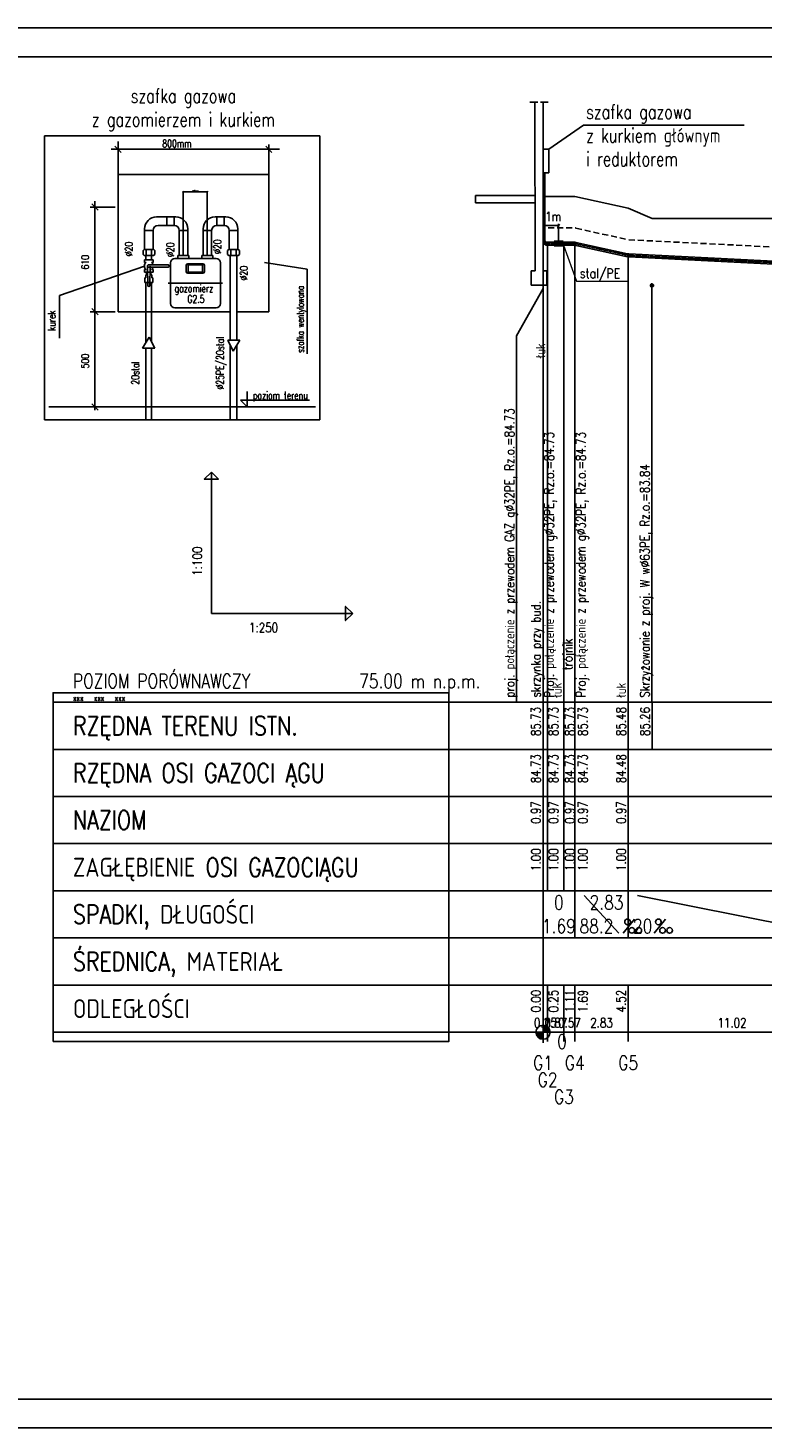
# Model space of a CAD drawing. Extents: x -2340 to 12549, y -755 to 9303.
# Tile 3 of 8: x -324 to 1234, y 6333 to 9303. Entities that reach past the tile are written whole.
import ezdxf
from ezdxf.enums import TextEntityAlignment as Align

# ---------------------------------------------------------------- set-up
doc = ezdxf.new("R2010")
doc.units = 0
doc.header["$LTSCALE"] = 0.1
doc.header["$MEASUREMENT"] = 0
for name, pattern in [('4003', [3, 2, -1]), ('CENTER', [50.8, 31.75, -6.35, 6.35, -6.35]), ('DASHED', [19.05, 12.7, -6.35]), ('DASHED2', [9.525, 6.35, -3.175])]:
    doc.linetypes.add(name, pattern=pattern)
doc.layers.get('0').update_dxf_attribs({"linetype": 'CONTINUOUS'})
doc.layers.get('Defpoints').update_dxf_attribs({"linetype": 'CONTINUOUS'})
for name, color, linetype in [('#op-kan-san', 3, 'CONTINUOUS'), ('02_OPIS', 3, 'CONTINUOUS'), ('05_ODNOSNIKI', 255, 'CONTINUOUS'), ('_TABELA', 7, 'CONTINUOUS'), ('BUDYNKI', 7, 'CONTINUOUS'), ('LICZBY', 7, 'CONTINUOUS'), ('LINIE_ODN', 7, 'CONTINUOUS'), ('LINIE_OPISOWE', 7, 'CONTINUOUS'), ('LINIE_TABELI', 7, 'CONTINUOUS'), ('ODCINKI', 2, 'CONTINUOUS'), ('Odnośniki', 255, 'CONTINUOUS'), ('OPIS_KOL', 1, 'CONTINUOUS'), ('OPIS_PZ', 7, 'CONTINUOUS'), ('OPIS_WL', 7, 'CONTINUOUS'), ('OPISRZĘDNA', 3, 'CONTINUOUS'), ('OSIE', 7, 'CENTER'), ('TER_ISTN', 8, 'CONTINUOUS'), ('TEREN', 6, 'CONTINUOUS'), ('UZBR_PODZ', 7, 'CONTINUOUS'), ('WEZLY', 2, 'CONTINUOUS'), ('WYMIARY', 7, 'CONTINUOUS')]:
    doc.layers.add(name, color=color, linetype=linetype)
doc.layers.add('gaz', color=2, linetype='CONTINUOUS', lineweight=25)
doc.styles.add('ROMANS', font='romans', dxfattribs={"width": 0.8})
doc.styles.get("Standard").update_dxf_attribs({"font": 'txt.shx'})
doc.styles.add('STYL1', font='SIMPLEX.SHX', dxfattribs={"width": 0.8})
doc.styles.add('STYL10', font='SIMPLEX.SHX', dxfattribs={"width": 0.8})
doc.styles.add('STYL13', font='SIMPLEX.SHX', dxfattribs={"width": 0.8})
doc.styles.add('STYL15', font='SIMPLEX.SHX', dxfattribs={"width": 0.8})
doc.styles.add('STYL17', font='SIMPLEX.SHX', dxfattribs={"width": 0.8})
doc.styles.add('STYL18', font='SIMPLEX.SHX', dxfattribs={"width": 0.8})
doc.styles.add('STYL2', font='SIMPLEX.SHX', dxfattribs={"width": 0.8})
doc.styles.add('STYL3', font='SIMPLEX.SHX', dxfattribs={"width": 0.8})
doc.styles.add('STYL4', font='SIMPLEX.SHX', dxfattribs={"width": 0.8})
doc.styles.add('STYL6', font='SIMPLEX.SHX', dxfattribs={"width": 0.8})
doc.styles.add('STYL7', font='SIMPLEX.SHX', dxfattribs={"width": 0.8})
doc.styles.add('STYL8', font='SIMPLEX.SHX', dxfattribs={"width": 0.8})
doc.dimstyles.new('ISO-25', dxfattribs={"dimtxt": 2.5, "dimasz": 2.5, "dimexe": 1.25, "dimexo": 0.625, "dimtad": 1, "dimdec": 4, "dimdsep": 46, "dimtxsty": 'Standard', "dimcen": 2.5, "dimadec": 0, "dimazin": 0, "dimtfac": 1, "dimtdec": 4, "dimtmove": 0, "dimatfit": 3, "dimfxl": 1, "dimtolj": 1, "dimtzin": 0, "dimarcsym": 0})

# ---------------------------------------------------------------- blocks, each defined once
blk = doc.blocks.new('_OBLIQUE')
at = {"color": 0, "linetype": 'ByBlock'}
blk.add_line((-0.5, -0.5), (0.5, 0.5), dxfattribs=at)
blk = doc.blocks.new('*D24')
at = {"layer": 'Defpoints', "color": 0}
for p in [(56.4, 8955.2), (5.3, 8819.9), (56.4, 8819.9)]:
    blk.add_point(p, dxfattribs=at)
at = {"layer": 'LINIE_TABELI', "color": 0, "lineweight": -2, "ltscale": 50}
for p, q in [((5.3, 8820.5), (5.3, 8956.4)), ((5.3, 8955.2), (56.4, 8955.2)), ((56.4, 8820.5), (56.4, 8956.4))]:
    blk.add_line(p, q, dxfattribs=at)
at = {"layer": 'LINIE_TABELI', "color": 0, "lineweight": -2, "xscale": 2.5, "yscale": 2.5, "zscale": 2.5, "rotation": 180}
blk.add_blockref('_OBLIQUE', (5.3, 8955.2), dxfattribs=at)
at = {"layer": 'LINIE_TABELI', "color": 0, "lineweight": -2, "xscale": 2.5, "yscale": 2.5, "zscale": 2.5}
blk.add_blockref('_OBLIQUE', (56.4, 8955.2), dxfattribs=at)
at = {"layer": 'LINIE_TABELI', "color": 0, "insert": (30.8, 8957.1), "char_height": 2.5, "attachment_point": 5}
blk.add_mtext('\\A1;130mm', dxfattribs=at)

msp = doc.modelspace()

# ---------------------------------------------------------------- hatches: boundary and pattern name
at = {"layer": 'TER_ISTN'}
msp.add_hatch(color=7, dxfattribs=at).paths.add_polyline_path([(792.10705, 8838.75018), (812.06438, 8838.73965), (812.0715, 8852.23403), (792.11417, 8852.24456)])

# ---------------------------------------------------------------- linework, layer by layer
at = {"layer": '#op-kan-san', "color": 7}
for p in [(781.09687, 9045.4921), (1196.1434, 9097.03837)]:
    msp.add_line(p, (854.83606, 9097.03837), dxfattribs=at)
msp.add_line((802.14045, 8883.71681), (769.09687, 8883.71681))
at = {"layer": '05_ODNOSNIKI', "color": 7}
for p, q in [((268.26372, 8791.38877), (178.02578, 8805.70452)), ((268.26372, 8611.54431), (268.26372, 8791.38877))]:
    msp.add_line(p, q, dxfattribs=at)
at = {"layer": '_TABELA', "color": 7}
msp.add_lwpolyline([(-626.11834, 9302.8498), (3573.88166, 9302.8498), (-626.11834, 9302.8498), (-626.11834, 6332.8498), (3573.88166, 6332.8498), (3573.88166, 9302.8498)], dxfattribs=at)
msp.add_lwpolyline([(3513.88166, 9241.8498), (-376.11834, 9241.8498), (-376.11834, 6393.8498), (3513.88166, 6393.8498)], close=True, dxfattribs=at)
at = {"layer": 'BUDYNKI'}
for p, q in [((741.31687, 9145.4921), (757.98687, 9145.4921)), ((751.42687, 9145.4921), (752.42687, 8787.4921)), ((757.98687, 9145.4921), (752.42687, 9145.4921)), ((769.09687, 9145.4921), (763.53687, 9145.4921)), ((763.53687, 9145.4921), (780.20687, 9145.4921)), ((769.09687, 8787.4921), (769.09687, 9145.4921)), ((752.42687, 8787.4921), (744.09687, 8787.4921)), ((744.09687, 8787.4921), (744.09687, 8757.4921)), ((777.42687, 8787.4921), (769.09687, 8787.4921)), ((777.42687, 8757.4921), (777.42687, 8787.4921)), ((744.09687, 8757.4921), (777.42687, 8757.4921)), ((761.76687, 8757.4921), (761.76687, 8757.4921))]:
    msp.add_line(p, q, dxfattribs=at)
at = {"layer": 'gaz', "color": 7}
for p, q in [((-13.9281, 8902.18505), (-51.40527, 8902.18505)), ((-13.9281, 8884.18505), (-47.80527, 8884.18505)), ((-33.32504, 8902.18505), (-29.72504, 8902.18505)), ((-29.72504, 8902.18505), (-29.72504, 8884.18505)), ((-29.72504, 8884.18505), (-29.72504, 8902.18505)), ((-13.9281, 8902.18505), (-13.9281, 8884.18505)), ((-13.9281, 8884.18505), (-13.9281, 8902.18505)), ((-10.3281, 8902.18505), (-13.9281, 8902.18505)), ((72.78383, 8902.18505), (76.38383, 8902.18505)), ((76.38383, 8902.18505), (76.38383, 8884.18505)), ((76.38383, 8884.18505), (76.38383, 8902.18505)), ((76.38383, 8902.18505), (95.78077, 8902.18505)), ((76.38383, 8884.18505), (92.18077, 8884.18505)), ((92.18077, 8902.18505), (92.18077, 8884.18505)), ((92.18077, 8884.18505), (92.18077, 8902.18505)), ((95.78077, 8902.18505), (92.18077, 8902.18505)), ((-76.60527, 8876.98505), (-76.60527, 8873.38505)), ((-76.60527, 8873.38505), (-76.60527, 8832.6705)), ((-58.60527, 8873.38505), (-76.60527, 8873.38505)), ((-58.60527, 8873.38505), (-76.60527, 8873.38505)), ((-76.60527, 8873.38505), (-58.60527, 8873.38505)), ((-58.60527, 8873.38505), (-76.60527, 8873.38505)), ((-58.60527, 8873.38505), (-58.60527, 8832.6705)), ((-3.1281, 8819.91342), (-3.1281, 8873.38505)), ((-3.1281, 8873.38505), (14.8719, 8873.38505)), ((-3.1281, 8873.38505), (14.8719, 8873.38505)), ((14.8719, 8873.38505), (-3.1281, 8873.38505)), ((-3.1281, 8873.38505), (14.8719, 8873.38505)), ((14.8719, 8876.98505), (14.8719, 8873.38505)), ((14.8719, 8819.91342), (14.8719, 8873.38505)), ((47.58383, 8876.98505), (47.58383, 8873.38505)), ((47.58383, 8819.91342), (47.58383, 8873.38505)), ((65.58383, 8873.38505), (47.58383, 8873.38505)), ((65.58383, 8873.38505), (47.58383, 8873.38505)), ((47.58383, 8873.38505), (65.58383, 8873.38505)), ((65.58383, 8873.38505), (47.58383, 8873.38505)), ((65.58383, 8819.91342), (65.58383, 8873.38505)), ((102.98077, 8873.38505), (102.98077, 8832.6705)), ((102.98077, 8873.38505), (120.98077, 8873.38505)), ((102.98077, 8873.38505), (120.98077, 8873.38505)), ((120.98077, 8873.38505), (102.98077, 8873.38505)), ((102.98077, 8873.38505), (120.98077, 8873.38505)), ((120.98077, 8876.98505), (120.98077, 8873.38505)), ((120.98077, 8873.38505), (120.98077, 8832.6705)), ((-77.76487, 8832.6705), (-80.05954, 8830.84822)), ((-80.05954, 8830.84822), (-80.05954, 8822.03933)), ((-80.05954, 8822.03933), (-77.74527, 8820.32651)), ((-57.44566, 8832.6705), (-77.76487, 8832.6705)), ((-58.13054, 8832.6705), (-76.50829, 8832.6705)), ((-73.65886, 8820.32651), (-73.65886, 8832.6705)), ((-61.82559, 8820.32651), (-61.82559, 8832.6705)), ((-55.15099, 8822.03933), (-57.46527, 8820.32651)), ((-57.44566, 8832.6705), (-55.15099, 8830.84822)), ((-55.15099, 8830.84822), (-55.15099, 8822.03933)), ((101.82117, 8832.6705), (99.5265, 8830.84822)), ((99.5265, 8830.84822), (99.5265, 8822.03933)), ((99.5265, 8822.03933), (101.84077, 8820.32651)), ((101.82117, 8832.6705), (122.14038, 8832.6705)), ((102.50604, 8832.6705), (120.8838, 8832.6705)), ((106.2011, 8820.32651), (106.2011, 8832.6705)), ((118.03437, 8820.32651), (118.03437, 8832.6705)), ((124.43505, 8822.03933), (122.12077, 8820.32651)), ((122.14038, 8832.6705), (124.43505, 8830.84822)), ((124.43505, 8830.84822), (124.43505, 8822.03933)), ((-57.46527, 8820.32651), (-77.74527, 8820.32651)), ((-73.82559, 8811.13845), (-73.82559, 8820.32651)), ((-61.82559, 8811.13845), (-61.82559, 8820.32651)), ((-21.41841, 8718.71342), (-21.41841, 8804.71342)), ((75.03863, 8813.91342), (-12.21841, 8813.91342)), ((-6.39423, 8819.91342), (17.00077, 8819.91342)), ((-6.39423, 8813.91342), (-6.39423, 8819.91342)), ((11.86787, 8799.62538), (11.86787, 8785.86538)), ((47.06787, 8802.82538), (15.06787, 8802.82538)), ((46.42787, 8800.58538), (16.02787, 8800.58538)), ((16.02787, 8800.58538), (16.02787, 8784.90538)), ((17.00077, 8813.24241), (17.00077, 8819.91342)), ((44.669, 8819.91342), (68.064, 8819.91342)), ((44.669, 8813.91342), (44.669, 8819.91342)), ((46.42787, 8800.58538), (46.42787, 8784.90538)), ((50.26787, 8799.62538), (50.26787, 8785.86538)), ((68.064, 8813.24241), (68.064, 8819.91342)), ((84.23863, 8718.71342), (84.23863, 8804.71342)), ((101.84077, 8820.32651), (122.12077, 8820.32651)), ((104.89121, 8820.32651), (104.89121, 8640.54966)), ((119.02795, 8640.54966), (119.02795, 8820.32651)), ((-26.89491, 8761.71342), (88.70557, 8761.71342)), ((47.06787, 8782.66538), (15.06787, 8782.66538)), ((46.42787, 8784.90538), (16.02787, 8784.90538)), ((104.89121, 8630.47343), (104.89121, 8471.53175)), ((119.02795, 8471.53175), (119.02795, 8629.62455))]:
    msp.add_line(p, q, dxfattribs=at)
at = {"layer": 'gaz', "color": 7, "ltscale": 10}
for p, q in [((-77.22559, 8811.13845), (-58.42559, 8811.13845)), ((-70.56298, 8797.93845), (-70.0155, 8756.67584)), ((-67.82559, 8800.67584), (-26.56298, 8800.12836)), ((-67.82559, 8795.20107), (-26.56298, 8795.74854)), ((-65.0882, 8797.93845), (-65.63568, 8756.67584)), ((-62.29386, 8805.53845), (-58.42559, 8805.53845)), ((-58.42559, 8811.13845), (-58.42559, 8805.53845)), ((-77.22559, 8784.73845), (-58.42559, 8784.73845)), ((-76.28559, 8772.56581), (-74.30559, 8772.56581)), ((-76.28559, 8772.56581), (-76.28559, 8763.13845)), ((-76.28559, 8763.13845), (-59.36559, 8763.13845)), ((-74.30559, 8772.56581), (-74.30559, 8779.09746)), ((-61.82559, 8763.13845), (-73.82559, 8763.13845)), ((-73.82559, 8636.16752), (-73.82559, 8763.13845)), ((-63.32559, 8784.73845), (-63.32559, 8779.09746)), ((-61.34559, 8779.09746), (-63.32559, 8779.09746)), ((-61.82559, 8636.5797), (-61.82559, 8763.13845)), ((-61.34559, 8772.56581), (-61.34559, 8779.09746)), ((-61.34559, 8772.56581), (-59.36559, 8772.56581)), ((-59.36559, 8772.56581), (-59.36559, 8763.13845)), ((-58.42559, 8790.33845), (-58.42559, 8784.73845)), ((-73.82559, 8472.44707), (-73.82559, 8623.92205)), ((-61.82559, 8472.44707), (-61.82559, 8623.92205))]:
    msp.add_line(p, q, dxfattribs=at)
at = {"layer": 'gaz', "color": 7, "linetype": 'DASHED', "ltscale": 10}
for p, q in [((-77.22559, 8811.13845), (-77.22559, 8805.53845)), ((-77.22559, 8805.53845), (-73.35732, 8805.53845)), ((-77.22559, 8790.33845), (-73.35732, 8790.33845)), ((-77.22559, 8790.33845), (-77.22559, 8784.73845)), ((-74.30559, 8779.09746), (-72.32559, 8779.09746)), ((-72.32559, 8784.73845), (-72.32559, 8779.09746)), ((-62.29386, 8790.33845), (-58.42559, 8790.33845))]:
    msp.add_line(p, q, dxfattribs=at)
msp.add_circle((-67.82559, 8797.93845), 2.73739, dxfattribs=at)
at = {"layer": 'gaz', "color": 7}
for centre, radius, start, end in [((-51.40527, 8876.98505), 25.2, 90, 180), ((-47.80527, 8873.38505), 10.8, 90, 180), ((-13.9281, 8873.38505), 10.8, 0, 90), ((-10.3281, 8876.98505), 25.2, 0, 90), ((72.78383, 8876.98505), 25.2, 90, 180), ((76.38383, 8873.38505), 10.8, 90, 180), ((92.18077, 8873.38505), 10.8, 0, 90), ((95.78077, 8876.98505), 25.2, 0, 90), ((-12.21841, 8804.71342), 9.2, 90, 180), ((15.06787, 8799.62538), 3.2, 90, 180), ((47.06787, 8799.62538), 3.2, 0, 90), ((75.03863, 8804.71342), 9.2, 0, 90), ((15.06787, 8785.86538), 3.2, 180, 270), ((47.06787, 8785.86538), 3.2, 270, 0), ((-12.21841, 8718.71342), 9.2, 180, 270), ((75.03863, 8718.71342), 9.2, 270, 0)]:
    msp.add_arc(centre, radius, start, end, dxfattribs=at)
at = {"layer": 'gaz', "color": 7, "ltscale": 10}
for centre, radius, start, end in [((-67.82559, 8797.93845), 9.4, 126.04932905, 233.95067095), ((-67.82559, 8797.93845), 9.4, 16.16879073, 53.95067095), ((-67.82559, 8797.93845), 9.4, 306.04932905, 343.83120927), ((-26.92039, 8797.93845), 2.21888, 279.26954098, 80.73045902), ((-67.82559, 8756.67584), 2.18991, 180, 0)]:
    msp.add_arc(centre, radius, start, end, dxfattribs=at)
at = {"layer": 'LICZBY'}
for p, q in [((963.50687, 7412.4921), (939.50687, 7382.4921)), ((1028.90687, 7412.4921), (1004.90687, 7382.4921)), ((767.52687, 7157.5721), (770.66687, 7187.4121)), ((768.57687, 7157.5021), (769.61687, 7187.4821)), ((769.09687, 7194.9921), (769.09687, 7149.9921)), ((746.59687, 7172.4921), (791.59687, 7172.4921)), ((754.13687, 7171.4421), (784.05687, 7173.5421)), ((754.24687, 7170.4021), (783.94687, 7174.5821)), ((754.42687, 7169.3721), (783.76687, 7175.6121)), ((754.67687, 7168.3621), (783.51687, 7176.6221)), ((754.99687, 7167.3621), (783.19687, 7177.6221)), ((755.39687, 7166.3921), (782.79687, 7178.5921)), ((755.85687, 7165.4521), (782.33687, 7179.5321)), ((756.37687, 7164.5421), (781.81687, 7180.4421)), ((756.95687, 7163.6721), (781.23687, 7181.3121)), ((757.60687, 7162.8521), (780.58687, 7182.1321)), ((758.30687, 7162.0721), (779.88687, 7182.9121)), ((759.05687, 7161.3421), (779.13687, 7183.6421)), ((759.86687, 7160.6721), (778.32687, 7184.3121)), ((760.70687, 7160.0521), (777.48687, 7184.9321)), ((761.59687, 7159.5021), (776.59687, 7185.4821)), ((762.51687, 7159.0121), (775.67687, 7185.9721)), ((763.47687, 7158.5821), (774.71687, 7186.4021)), ((764.45687, 7158.2221), (773.73687, 7186.7621)), ((765.46687, 7157.9421), (772.72687, 7187.0421)), ((766.49687, 7157.7221), (771.69687, 7187.2621))]:
    msp.add_line(p, q, dxfattribs=at)
for centre, radius in [((948.50687, 7406.4921), 6), ((1013.90687, 7406.4921), 6), ((957.50687, 7388.4921), 6), ((972.50687, 7388.4921), 6), ((1022.90687, 7388.4921), 6), ((1037.90687, 7388.4921), 6), ((769.09687, 7172.4921), 15)]:
    msp.add_circle(centre, radius, dxfattribs=at)
at = {"layer": 'LINIE_ODN', "color": 7}
for p, q in [((-67.22827, 8647.02869), (-81.26376, 8623.92205)), ((-55.28092, 8623.92205), (-67.22827, 8647.02869)), ((-55.28092, 8623.92205), (-81.26376, 8623.92205)), ((99.68127, 8640.54966), (125.66411, 8640.54966)), ((99.68127, 8640.54966), (111.62862, 8617.44303)), ((111.62862, 8617.44303), (125.66411, 8640.54966))]:
    msp.add_line(p, q, dxfattribs=at)
at = {"layer": 'LINIE_ODN'}
for q in [(65.09687, 8360.82692), (365.09687, 8060.82692)]:
    msp.add_line((65.09687, 8060.82692), q, dxfattribs=at)
for points in [[(769.09687, 7872.4921), (769.09687, 8945.4921)], [(778.90687, 7872.4921), (778.90687, 8845.4921)], [(813.60687, 7872.4921), (813.60687, 8845.4921)], [(836.50687, 7872.4921), (836.50687, 8845.4921)], [(949.90687, 7872.4921), (949.90687, 8820.4921)]]:
    msp.add_lwpolyline(points, dxfattribs=at)
for points in [[(65.09687, 8360.82692), (80.09687, 8345.82692), (50.09687, 8345.82692)], [(365.09687, 8060.82692), (350.09687, 8045.82692), (350.09687, 8075.82692)]]:
    msp.add_lwpolyline(points, close=True, dxfattribs=at)
at = {"layer": 'LINIE_OPISOWE'}
for p, q in [((769.09687, 8845.4921), (769.09687, 8750.0921)), ((769.09687, 8750.0921), (713.09687, 8650.0921)), ((1000.26687, 8756.5221), (1000.26687, 7872.4921)), ((713.09687, 8650.0921), (713.09687, 7872.4921))]:
    msp.add_line(p, q, dxfattribs=at)
at = {"layer": 'LINIE_TABELI'}
for p, q in [((625.51802, 8947.4921), (752.42687, 8947.4921)), ((625.51802, 8931.76446), (625.51802, 8947.4921)), ((752.42687, 8931.76446), (625.51802, 8931.76446)), ((804.57722, 8886.15358), (799.70368, 8881.28004)), ((802.14045, 8842.3421), (802.14045, 8887.08828)), ((-270.90313, 7872.4921), (769.09687, 7872.4921)), ((769.09687, 7872.4921), (3172.01687, 7872.4921)), ((769.09687, 7872.4921), (769.09687, 7172.4921)), ((769.09687, 7872.4921), (769.09687, 7472.4921)), ((778.90687, 7872.4921), (778.90687, 7472.4921)), ((813.60687, 7872.4921), (813.60687, 7472.4921)), ((836.50687, 7872.4921), (836.50687, 7472.4921)), ((949.90687, 7872.4921), (949.90687, 7472.4921)), ((1000.69687, 7872.4921), (1000.69687, 7772.4921)), ((-270.90313, 7772.4921), (769.09687, 7772.4921)), ((769.09687, 7772.4921), (3172.01687, 7772.4921)), ((-270.90313, 7672.4921), (769.09687, 7672.4921)), ((769.09687, 7672.4921), (3172.01687, 7672.4921)), ((-270.90313, 7572.4921), (769.09687, 7572.4921)), ((769.09687, 7572.4921), (3172.01687, 7572.4921)), ((-270.90313, 7472.4921), (769.09687, 7472.4921)), ((769.09687, 7472.4921), (3172.01687, 7472.4921)), ((769.09687, 7472.4921), (769.09687, 7372.4921)), ((836.50687, 7472.4921), (836.50687, 7372.4921)), ((836.50687, 7472.4921), (836.50687, 7372.4921)), ((856.50687, 7462.4921), (929.90687, 7382.4921)), ((949.90687, 7472.4921), (949.90687, 7372.4921)), ((949.90687, 7472.4921), (949.90687, 7372.4921)), ((969.90687, 7462.4921), (1370.75687, 7382.4921)), ((-270.90313, 7372.4921), (769.09687, 7372.4921)), ((769.09687, 7372.4921), (3172.01687, 7372.4921)), ((-270.90313, 7272.4921), (769.09687, 7272.4921)), ((769.09687, 7272.4921), (3172.01687, 7272.4921)), ((769.09687, 7272.4921), (769.09687, 7152.4921)), ((778.90687, 7272.4921), (778.90687, 7152.4921)), ((813.60687, 7272.4921), (813.60687, 7152.4921)), ((836.50687, 7272.4921), (836.50687, 7152.4921)), ((949.90687, 7272.4921), (949.90687, 7152.4921)), ((-270.90313, 7172.4921), (769.09687, 7172.4921)), ((769.09687, 7172.4921), (3172.01687, 7172.4921))]:
    msp.add_line(p, q, dxfattribs=at)
at = {"layer": 'LINIE_TABELI', "lineweight": 0}
for p, q in [((812.34687, 8842.3421), (840.15196, 8765.79331)), ((840.15196, 8765.79331), (950.15766, 8765.79331))]:
    msp.add_line(p, q, dxfattribs=at)
at = {"layer": 'LINIE_TABELI'}
msp.add_lwpolyline([(-270.90313, 7152.4921), (569.09687, 7152.4921), (569.09687, 7892.4921), (-270.90313, 7892.4921)], close=True, dxfattribs=at)
at = {"layer": 'ODCINKI', "color": 7, "linetype": 'DASHED', "ltscale": 10}
for p, q in [((780.16687, 8878.6421), (837.76358, 8878.6421)), ((839.02687, 8878.0821), (948.64687, 8853.9221)), ((951.16687, 8853.5821), (1389.49687, 8831.7021))]:
    msp.add_line(p, q, dxfattribs=at)
at = {"layer": 'ODCINKI'}
for p, q in [((775.39687, 8848.6421), (777.64687, 8848.6421)), ((775.39687, 8848.6421), (775.39687, 8842.3421)), ((777.64687, 8842.3421), (775.39687, 8842.3421)), ((777.64687, 8848.6421), (777.64687, 8842.3421)), ((780.16687, 8848.6421), (812.34687, 8848.6421)), ((780.16687, 8848.6421), (780.16687, 8842.3421)), ((812.34687, 8842.3421), (780.16687, 8842.3421)), ((812.34687, 8848.6421), (812.34687, 8842.3421)), ((814.86687, 8848.6421), (833.98687, 8848.6421)), ((814.86687, 8848.6421), (814.86687, 8842.3421)), ((833.98687, 8842.3421), (814.86687, 8842.3421)), ((833.98687, 8848.6421), (833.98687, 8842.3421)), ((839.02687, 8848.0821), (948.64687, 8823.9221)), ((839.02687, 8848.0821), (839.02687, 8841.7821)), ((948.64687, 8817.6221), (839.02687, 8841.7821)), ((948.64687, 8823.9221), (948.64687, 8817.6221)), ((951.16687, 8823.5821), (1389.49687, 8801.7021)), ((951.16687, 8823.5821), (951.16687, 8817.2821)), ((1389.49687, 8795.4021), (951.16687, 8817.2821))]:
    msp.add_line(p, q, dxfattribs=at)
at = {"layer": 'Odnośniki', "color": 7, "linetype": 'Continuous'}
for p, q in [((-133.01362, 8992.3806), (-133.01362, 9062.15458)), ((-147.78657, 9045.63885), (209.69714, 9045.63885)), ((-126.38234, 9039.00757), (-139.6449, 9052.27013)), ((193.71016, 9039.00757), (180.44759, 9052.27013)), ((187.07888, 8992.3806), (187.07888, 9055.54115)), ((-138.91257, 8923.06716), (-192.2717, 8923.06716)), ((-175.51927, 8916.43588), (-188.78184, 8929.69844)), ((-182.15055, 8935.55526), (-182.15055, 8492.28939)), ((-257.18837, 8735.50872), (-77.22559, 8797.93845)), ((-257.18837, 8644.5276), (-257.18837, 8735.50872)), ((-175.59535, 8694.25606), (-188.85791, 8707.51862)), ((-138.98865, 8700.88734), (-192.34778, 8700.88734)), ((141.20525, 8531.38094), (141.20525, 8498.92067)), ((-116.25702, 8498.92067), (-226.11625, 8498.92067)), ((-175.51927, 8492.28939), (-188.78184, 8505.55195)), ((141.20525, 8498.92067), (126.54726, 8513.16442))]:
    msp.add_line(p, q, dxfattribs=at)
at = {"layer": 'Odnośniki', "color": 7}
msp.add_line((126.54726, 8513.16442), (273.12616, 8513.16442), dxfattribs=at)
at = {"layer": 'OPIS_WL'}
for centre in [(775.39687, 8845.4921), (836.50687, 8845.4921)]:
    msp.add_ellipse(centre, major_axis=(0, -1.6), ratio=0.4, dxfattribs=at)
at = {"layer": 'OSIE', "color": 7, "linetype": 'ByBlock'}
for p, q in [((-289.45972, 9074.29472), (-289.45972, 8471.53175)), ((-289.45972, 9074.29472), (295.49277, 9074.29472)), ((295.49277, 8471.53175), (295.49277, 9074.29472)), ((-289.45972, 8471.53175), (295.49277, 8471.53175))]:
    msp.add_line(p, q, dxfattribs=at)
at = {"layer": 'OSIE', "color": 7, "linetype": 'Continuous', "ltscale": 80}
for p, q in [((-133.01362, 8992.3806), (-133.01362, 8700.85301)), ((-133.01362, 8992.3806), (187.07888, 8992.3806)), ((187.07888, 8700.85301), (187.07888, 8992.3806)), ((-12.21841, 8709.51342), (75.03863, 8709.51342)), ((-133.01362, 8700.85301), (-96.71321, 8700.85301)), ((-96.71321, 8700.85301), (104.89121, 8700.85301)), ((119.02795, 8700.85301), (187.07888, 8700.85301))]:
    msp.add_line(p, q, dxfattribs=at)
at = {"layer": 'OSIE'}
for p, q in [((772.24251, 8845.4921), (777.64687, 8845.4921)), ((772.41516, 8845.4921), (777.21516, 8845.4921)), ((774.43687, 8845.4921), (776.35687, 8845.4921)), ((775.39687, 8843.0921), (775.39687, 8847.8921)), ((775.39687, 8843.0921), (775.39687, 8847.8921)), ((780.16687, 8845.4921), (812.34687, 8845.4921)), ((814.86687, 8845.4921), (833.98687, 8845.4921)), ((835.54687, 8845.4921), (837.46687, 8845.4921)), ((836.50687, 8843.0921), (836.50687, 8847.8921)), ((839.02687, 8844.9321), (948.64687, 8820.7721)), ((951.16687, 8820.4321), (1389.49687, 8798.5521)), ((995.53687, 8756.5221), (1004.98687, 8756.5221)), ((1000.26687, 8751.7921), (1000.26687, 8761.2421))]:
    msp.add_line(p, q, dxfattribs=at)
at = {"layer": 'TER_ISTN'}
msp.add_lwpolyline([(769.09687, 8945.4921), (778.90687, 8945.4921), (813.60687, 8945.4921), (836.50687, 8945.4921), (949.90687, 8920.4921), (1000.69687, 8898.4921), (1390.75687, 8898.4921), (2139.37687, 8898.4921), (2204.69687, 8898.4921), (2205.09687, 8942.4921), (2382.57687, 8942.4921), (2740.65687, 8942.4921), (3104.68687, 8942.4921), (3172.01687, 8945.4921)], dxfattribs=at)
at = {"layer": 'TEREN', "color": 7}
msp.add_line((-280.00841, 8498.92067), (286.33813, 8498.92067), dxfattribs=at)
at = {"layer": 'UZBR_PODZ'}
for centre, radius in [((775.39687, 8845.4921), 1.6), ((1000.26687, 8756.5221), 3.15)]:
    msp.add_circle(centre, radius, dxfattribs=at)
at = {"layer": 'WEZLY'}
for p, q in [((770.35687, 8874.47054), (770.35687, 8995.4921)), ((770.35687, 8995.4921), (772.87687, 8995.4921)), ((772.87687, 8995.4921), (772.87687, 8874.1797)), ((773.12687, 8854.9421), (770.10687, 8854.9421)), ((770.35687, 8854.9421), (770.35687, 8876.0421)), ((772.87687, 8854.9421), (770.35687, 8854.9421)), ((772.87687, 8876.0421), (772.87687, 8854.9421)), ((775.39687, 8849.2721), (775.39687, 8841.7121)), ((777.64687, 8848.6421), (777.64687, 8842.3421)), ((780.16687, 8842.3421), (780.16687, 8848.6421)), ((812.34687, 8848.6421), (812.34687, 8842.3421)), ((814.86687, 8842.3421), (814.86687, 8848.6421)), ((833.98687, 8848.6421), (833.98687, 8842.3421)), ((839.02687, 8841.7821), (839.02687, 8848.0821)), ((948.64687, 8823.9221), (948.64687, 8817.6221)), ((951.16687, 8817.2821), (951.16687, 8823.5821))]:
    msp.add_line(p, q, dxfattribs=at)
msp.add_lwpolyline([(781.09687, 8995.4921), (769.09687, 8995.4921), (769.09687, 9045.4921), (781.09687, 9045.4921)], close=True, dxfattribs=at)
for points in [[(775.39687, 8842.3421), (774.60687, 8842.5021), (773.83687, 8842.9621), (773.10687, 8843.7121), (772.43687, 8844.7521), (771.83687, 8846.0321), (771.31687, 8847.5321), (770.90687, 8849.2221), (770.60687, 8851.0521), (770.41687, 8852.9721), (770.35687, 8854.9421)], [(775.39687, 8848.6421), (775.00687, 8848.7221), (774.61687, 8848.9521), (774.25687, 8849.3321), (773.91687, 8849.8421), (773.61687, 8850.4921), (773.35687, 8851.2421), (773.14687, 8852.0821), (772.99687, 8852.9921), (772.90687, 8853.9521), (772.87687, 8854.9421)], [(777.64687, 8848.6421), (778.90687, 8848.6421), (780.16687, 8848.6421)], [(777.64687, 8842.3421), (778.90687, 8842.3421), (780.16687, 8842.3421)], [(812.34687, 8848.6421), (813.60687, 8848.6421), (814.86687, 8848.6421)], [(812.34687, 8842.3421), (813.60687, 8842.3421), (814.86687, 8842.3421)], [(833.98687, 8848.6421), (836.50687, 8848.6421), (839.02687, 8848.0821)], [(833.98687, 8842.3421), (836.50687, 8842.3421), (839.02687, 8841.7821)], [(948.64687, 8823.9221), (949.90687, 8823.6421), (951.16687, 8823.5821)], [(948.64687, 8817.6221), (949.90687, 8817.3421), (951.16687, 8817.2821)]]:
    msp.add_lwpolyline(points, dxfattribs=at)

# ---------------------------------------------------------------- texts
at = {"layer": '02_OPIS', "color": 7, "style": 'ROMANS', "width": 0.75}
for s, p in [('%%C20', (85.8818, 8823.44371)), ('%%C20', (-14.08396, 8817.06689)), ('610', (-194.93367, 8790.52447)), ('%%C20', (141.90806, 8767.24821)), ('%%C25PE/20stal', (91.48807, 8535.90579)), ('500', (-194.93367, 8580.68743)), ('20stal', (-88.45209, 8546.15007))]:
    msp.add_text(s, height=16, rotation=90, dxfattribs=at).set_placement(p)
at = {"layer": '02_OPIS', "color": 7, "linetype": 'DASHED2', "style": 'ROMANS', "width": 0.75}
msp.add_text('%%C20', height=16, rotation=90, dxfattribs=at).set_placement((-102.16947, 8818.59034))
at = {"layer": '02_OPIS', "color": 7, "style": 'ROMANS', "width": 0.75}
msp.add_text('poziom terenu', height=16, dxfattribs=at).set_placement((152.99388, 8515.55616))
at = {"layer": 'gaz', "color": 7, "style": 'ROMANS', "width": 0.75}
for s, p in [('gazomierz', (-13.3488, 8742.22478)), ('G2.5', (14.02141, 8719.90637))]:
    msp.add_text(s, height=16, dxfattribs=at).set_placement(p)
at = {"layer": 'LICZBY', "width": 0.8}
for s, height, style, p in [('POZIOM PORÓWNAWCZY', 30, 'STYL10', (-228.90313, 7902.4921)), ('xxx   xxx   xxx', 12, 'STYL3', (-228.90313, 7875.4921)), ('88.2', 30, 'STYL4', (846.50687, 7382.4921)), ('20', 30, 'STYL4', (959.90687, 7382.4921)), ('0', 30, 'STYL7', (799.09687, 7137.4921))]:
    msp.add_text(s, height=height, dxfattribs=dict(at, style=style)).set_placement(p)
for s, style, p in [('85.73', 'STYL2', (764.09687, 7862.4921)), ('85.73', 'STYL2', (801.40687, 7862.4921)), ('85.73', 'STYL2', (836.10687, 7862.4921)), ('85.73', 'STYL2', (863.60687, 7862.4921)), ('85.48', 'STYL2', (944.90687, 7862.4921)), ('85.26', 'STYL3', (995.69687, 7862.4921)), ('84.73', 'STYL2', (764.09687, 7762.4921)), ('84.73', 'STYL2', (801.40687, 7762.4921)), ('84.73', 'STYL2', (836.10687, 7762.4921)), ('84.73', 'STYL2', (863.60687, 7762.4921)), ('84.48', 'STYL2', (944.90687, 7762.4921)), ('0.97', 'STYL2', (764.09687, 7662.4921)), ('0.97', 'STYL2', (801.40687, 7662.4921)), ('0.97', 'STYL2', (836.10687, 7662.4921)), ('0.97', 'STYL2', (863.60687, 7662.4921)), ('0.97', 'STYL2', (944.90687, 7662.4921)), ('1.00', 'STYL2', (764.09687, 7562.4921)), ('1.00', 'STYL2', (801.40687, 7562.4921)), ('1.00', 'STYL2', (836.10687, 7562.4921)), ('1.00', 'STYL2', (863.60687, 7562.4921)), ('1.00', 'STYL2', (944.90687, 7562.4921)), ('0.00', 'STYL2', (764.09687, 7262.4921)), ('0.25', 'STYL2', (801.40687, 7262.4921)), ('1.11', 'STYL2', (836.10687, 7262.4921)), ('1.69', 'STYL2', (863.60687, 7262.4921)), ('4.52', 'STYL2', (944.90687, 7262.4921))]:
    msp.add_text(s, height=20, rotation=90, dxfattribs=dict(at, style=style)).set_placement(p, align=Align.RIGHT)
for s, height, style, p in [('0', 30, 'STYL4', (802.80687, 7432.4921)), ('1.69', 30, 'STYL4', (802.80687, 7382.4921)), ('0.25', 20, 'STYL6', (773.99687, 7182.4921)), ('0.87', 20, 'STYL6', (796.25687, 7182.4921)), ('0.57', 20, 'STYL6', (825.05687, 7182.4921)), ('2.83', 20, 'STYL6', (893.20687, 7182.4921)), ('11.02', 20, 'STYL6', (1170.32687, 7182.4921)), ('G1', 30, 'STYL13', (769.09687, 7092.4921)), ('G4', 30, 'STYL13', (836.50687, 7092.4921)), ('G5', 30, 'STYL13', (949.90687, 7092.4921)), ('G2', 30, 'STYL13', (778.90687, 7056.4921)), ('G3', 30, 'STYL13', (813.60687, 7020.4921))]:
    msp.add_text(s, height=height, dxfattribs=dict(at, style=style)).set_placement(p, align=Align.CENTER)
at = {"layer": 'LICZBY', "style": 'STYL4', "width": 0.8}
msp.add_text('2.83', height=30, dxfattribs=at).set_placement((939.90687, 7432.4921), align=Align.RIGHT)
at = {"layer": 'LICZBY', "color": 7, "linetype": '4003', "lineweight": 0, "char_height": 30, "style": 'STYL4'}
for s, insert, width, attachment_point in [('\\W0.75;szafka gazowa \\Pz gazomierzem i kurkiem\\P', (5.64447, 9128.74289), 437.0665181, 5), ('\\W0.75;szafka gazowa \\Pz kurkiem głównym\\Pi reduktorem', (860.56452, 9140.0215), 333.0538162, 1)]:
    msp.add_mtext(s, dxfattribs=dict(at, insert=insert, width=width, attachment_point=attachment_point))
at = {"layer": 'LINIE_TABELI', "style": 'STYL10', "width": 0.8}
msp.add_text('75.00 m n.p.m.', height=30, dxfattribs=at).set_placement((635.94067, 7902.4921), align=Align.RIGHT)
at = {"layer": 'LINIE_TABELI', "style": 'STYL1', "width": 0.8}
for s, p in [('RZĘDNA TERENU ISTN.', (-228.90313, 7802.4921)), ('RZĘDNA OSI GAZOCI ĄGU', (-228.90313, 7702.4921)), ('NAZIOM', (-228.90313, 7602.4921)), ('ZAGŁĘBIENIE OSI GAZOCIĄGU', (-228.90313, 7502.4921)), ('SPADKI, DŁUGOŚCI', (-228.90313, 7402.4921)), ('ŚREDNICA, MATERIAŁ', (-228.90313, 7302.4921)), ('ODLEGŁOŚCI', (-228.90313, 7202.4921))]:
    msp.add_text(s, height=40, dxfattribs=at).set_placement(p)
at = {"layer": 'OPIS_KOL', "style": 'STYL18', "width": 0.8}
for s, p in [('proj. połączenie z przewodem GAZ g%%C32PE, Rz.o.=84.73', (708.09687, 7882.4921)), ('Skrzyżowanie z proj. W w%%C63PE, Rz.o.=83.84', (995.26687, 7882.4921))]:
    msp.add_text(s, height=20, rotation=90, dxfattribs=at).set_placement(p)
at = {"layer": 'OPIS_PZ', "style": 'STYL15', "width": 0.8}
for s, p in [('łuk', (773.90687, 8602.4921)), ('skrzynka przy bud.', (764.09687, 7882.4921)), ('trójnik', (831.50687, 7940.4921)), ('łuk', (808.60687, 7882.4921)), ('łuk', (944.90687, 7882.4921))]:
    msp.add_text(s, height=20, rotation=90, dxfattribs=at).set_placement(p)
at = {"layer": 'OPIS_WL', "style": 'STYL17', "width": 0.8}
for p in [(792.09687, 7882.4921), (859.50687, 7882.4921)]:
    msp.add_text('Proj. połączenie z przewodem g%%C32PE, Rz.o.=84.73', height=20, rotation=90, dxfattribs=at).set_placement(p)
at = {"layer": 'OPISRZĘDNA', "color": 7, "ltscale": 1200, "style": 'ROMANS', "width": 0.75}
msp.add_text('800mm', height=16, dxfattribs=at).set_placement((-39.16347, 9049.6886))
at = {"layer": 'OPISRZĘDNA', "color": 7, "lineweight": 0, "ltscale": 1200, "style": 'ROMANS', "width": 0.85}
msp.add_text('stal/PE', height=20, dxfattribs=at).set_placement((846.91283, 8772.41844))
at = {"layer": 'OPISRZĘDNA', "color": 7, "ltscale": 1200, "style": 'ROMANS', "width": 0.75}
for s, height, p in [('szafka wentylowana', 14.256, (261.06891, 8613.89002)), ('kurek', 16, (-266.06036, 8660.57824))]:
    msp.add_text(s, height=height, rotation=90, dxfattribs=at).set_placement(p)
at = {"layer": 'OPISRZĘDNA', "color": 7, "lineweight": 0, "ltscale": 1200, "insert": (790.71367, 8902.97677), "char_height": 20, "attachment_point": 5, "style": 'ROMANS'}
msp.add_mtext('1m', dxfattribs=at)
at = {"layer": 'WYMIARY', "style": 'STYL8', "width": 0.8}
msp.add_text('1:100', height=20, rotation=90, dxfattribs=at).set_placement((45.09687, 8140.82692))
msp.add_text('1:250', height=20, dxfattribs=at).set_placement((145.09687, 8020.82692))

# ---------------------------------------------------------------- dimensions: what is measured, and where the dimension line sits
at = {"layer": 'LINIE_TABELI', "ltscale": 50}
dim = msp.add_linear_dim(base=(56.3665, 8955.1836), p1=(5.30327, 8819.91342), p2=(56.3665, 8819.91342), text='130mm', dimstyle='ISO-25', override={"dimblk1": 'OBLIQUE', "dimblk2": 'OBLIQUE', "dimsah": 1, "dimtmove": 0, "dimtzin": 0}, dxfattribs=at)
dim.commit()
dim.dimension.update_dxf_attribs({"geometry": '*D24', "text_midpoint": (30.83488, 8957.0586)})

doc.saveas('drawing.dxf')
